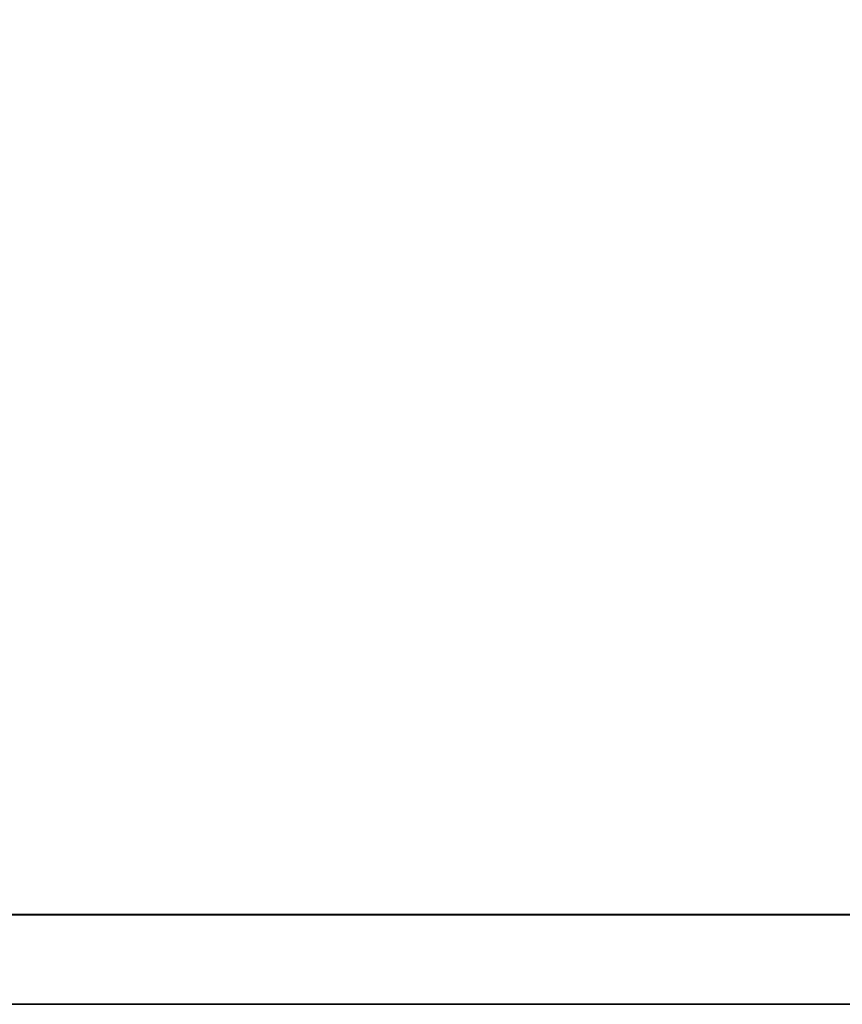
# Paper-space layout 'DETAILS' of a CAD drawing. Header units: feet. Extents: x -0.4 to 48.6, y -25.2 to 23.8.
# Tile 7 of 8: x 24.1 to 29.1, y -0.2 to 5.8. Entities that reach past the tile are written whole.
import ezdxf

# ---------------------------------------------------------------- set-up
doc = ezdxf.new("R2010")
doc.units = ezdxf.units.FT
doc.header["$MEASUREMENT"] = 0
doc.layers.add('SH_Border', color=7, linetype='Continuous', lineweight=40)

# ---------------------------------------------------------------- blocks, each defined once
blk = doc.blocks.new('BORDER_1')
at = {"flags": 128}
blk.add_lwpolyline([(0, 0), (36, 0), (36, 24), (0, 24)], close=True, dxfattribs=at)
at = {"layer": 'SH_Border', "color": 7, "linetype": 'Continuous', "lineweight": 40, "flags": 128}
blk.add_lwpolyline([(35.45454545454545, 23.45454545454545), (35.45454545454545, 0.5454545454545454), (1.636363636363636, 0.5454545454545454), (1.636363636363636, 23.45454545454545)], close=True, dxfattribs=at)

psp = doc.layouts.new('DETAILS')

# ---------------------------------------------------------------- linework, layer by layer
at = {"layer": 'Defpoints'}
psp.add_lwpolyline([(-0.3937010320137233, 23.8031504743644), (35.60629896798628, 23.8031504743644), (35.60629896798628, -0.1968495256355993), (-0.3937010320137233, -0.1968495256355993)], close=True, dxfattribs=at)

# ---------------------------------------------------------------- block references
psp.add_blockref('BORDER_1', (-0.3937010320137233, -0.1968495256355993))

doc.saveas('drawing.dxf')
